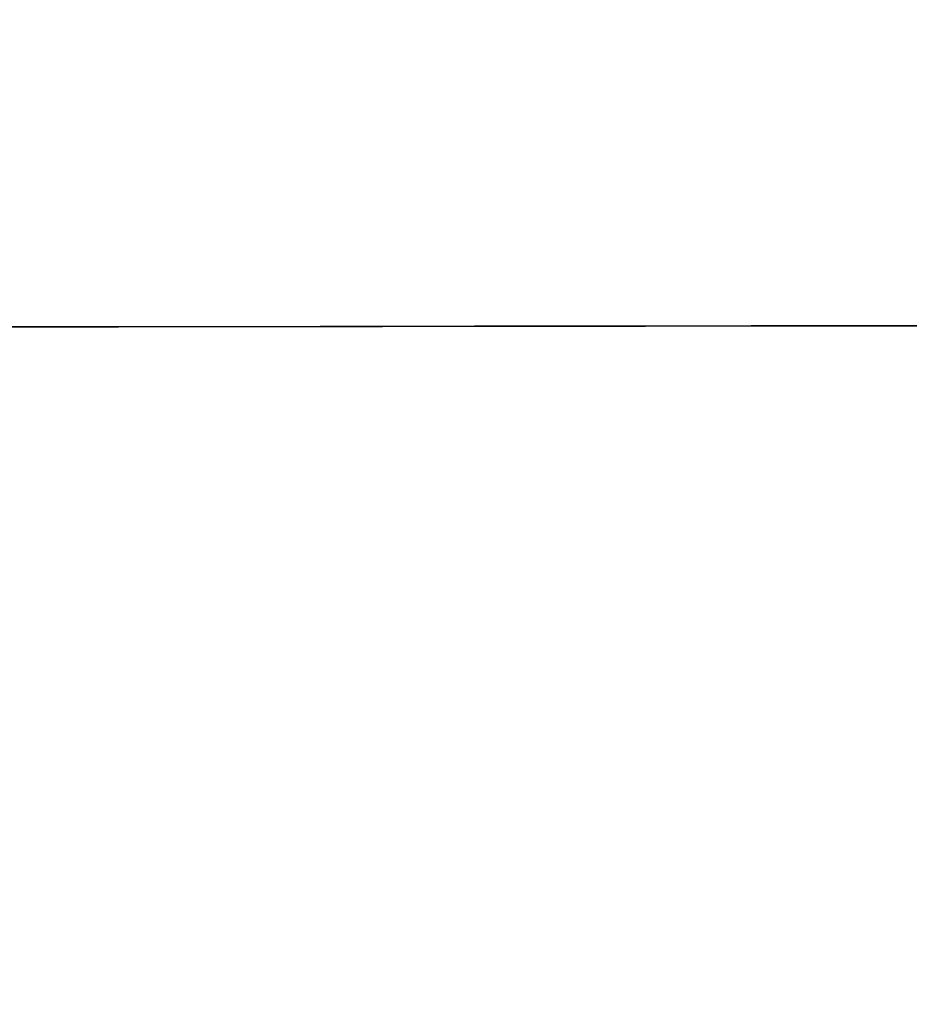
# Model space of a CAD drawing. Header units: millimetres. Extents: x -2852 to 102, y -106 to 97.
# Tile 186 of 256: x -1335 to -1321, y -12 to 3. Entities that reach past the tile are written whole.
import ezdxf

# ---------------------------------------------------------------- set-up
doc = ezdxf.new("R2010")
doc.units = ezdxf.units.MM
doc.header["$MEASUREMENT"] = 0
doc.layers.add('Predefinito', color=5, linetype='Continuous')

msp = doc.modelspace()

# ---------------------------------------------------------------- linework, layer by layer
at = {"layer": 'Predefinito', "extrusion": (-0.001367, 0.999999, 0)}
for points in [[(983.367, 1026.299), (1033.951, 933.904), (1051.093, 904.448), (1068.819, 875.343), (1088.349, 844.957), (1109.189, 814.542), (1120.088, 799.478), (1131.274, 784.626), (1142.741, 770.047), (1154.541, 755.736), (1166.545, 741.9), (1178.925, 728.401), (1191.433, 715.565), (1197.843, 709.301), (1204.361, 703.152), (1210.798, 697.297), (1217.344, 691.567), (1224.005, 685.97), (1230.784, 680.516), (1237.443, 675.397), (1244.219, 670.432), (1251.114, 665.636), (1258.13, 661.02), (1265.006, 656.757), (1271.998, 652.689), (1279.108, 648.829), (1286.336, 645.193), (1293.43, 641.909), (1300.63, 638.866), (1304.269, 637.439), (1307.932, 636.079), (1311.621, 634.787), (1315.334, 633.565), (1319.524, 632.282), (1323.741, 631.09), (1327.982, 629.991), (1332.246, 628.985), (1336.28, 628.121), (1340.331, 627.339), (1344.397, 626.637), (1348.476, 626.015), (1352.54, 625.477), (1356.612, 625.017), (1360.693, 624.634), (1364.78, 624.328), (1368.873, 624.098), (1372.969, 623.942), (1377.067, 623.861), (1381.166, 623.853), (1389.34, 624.051), (1397.501, 624.529), (1405.643, 625.279), (1413.756, 626.292), (1421.825, 627.558), (1429.852, 629.072), (1437.83, 630.826), (1445.754, 632.811), (1453.584, 635.012), (1461.349, 637.429), (1469.045, 640.057), (1476.669, 642.89), (1484.127, 645.886), (1491.506, 649.073), (1498.801, 652.448), (1506.009, 656.005), (1512.971, 659.66), (1519.841, 663.485), (1526.614, 667.477), (1533.286, 671.637), (1539.437, 675.681), (1545.49, 679.871), (1551.44, 684.206), (1557.281, 688.686), (1564.678, 694.709), (1571.871, 700.974), (1575.681, 704.469), (1579.427, 708.031), (1583.109, 711.66), (1586.726, 715.354), (1593.639, 722.79), (1600.298, 730.452), (1606.653, 738.254), (1612.769, 746.245), (1618.65, 754.398), (1624.315, 762.705), (1629.811, 771.198), (1635.117, 779.808), (1640.353, 788.694), (1645.432, 797.672), (1655.203, 815.841), (1710.52, 926.067), (1722.234, 947.605), (1734.908, 969.545), (1758.397, 1007.397), (1761.524, 1012.752), (1762.955, 1015.323), (1764.339, 1017.918), (1765.581, 1020.37), (1766.76, 1022.852), (1767.749, 1025.096), (1768.215, 1026.23), (1768.66, 1027.372)], [(983.367, 1026.299), (1033.951, 933.904), (1051.093, 904.448), (1068.819, 875.343), (1088.349, 844.957), (1109.189, 814.542), (1120.088, 799.478), (1131.274, 784.626), (1142.741, 770.047), (1154.541, 755.736), (1166.545, 741.9), (1178.925, 728.401), (1191.433, 715.565), (1197.843, 709.301), (1204.361, 703.152), (1210.798, 697.297), (1217.344, 691.567), (1224.005, 685.97), (1230.784, 680.516), (1237.443, 675.397), (1244.219, 670.432), (1251.114, 665.636), (1258.13, 661.02), (1265.006, 656.757), (1271.998, 652.689), (1279.108, 648.829), (1286.336, 645.193), (1293.43, 641.909), (1300.63, 638.866), (1304.269, 637.439), (1307.932, 636.079), (1311.621, 634.787), (1315.334, 633.565), (1319.524, 632.282), (1323.741, 631.09), (1327.982, 629.991), (1332.246, 628.985), (1336.28, 628.121), (1340.331, 627.339), (1344.397, 626.637), (1348.476, 626.015), (1352.54, 625.477), (1356.612, 625.017), (1360.693, 624.634), (1364.78, 624.328), (1368.873, 624.098), (1372.969, 623.942), (1377.067, 623.861), (1381.166, 623.853), (1389.34, 624.051), (1397.501, 624.529), (1405.643, 625.279), (1413.756, 626.292), (1421.825, 627.558), (1429.852, 629.072), (1437.83, 630.826), (1445.754, 632.811), (1453.584, 635.012), (1461.349, 637.429), (1469.045, 640.057), (1476.669, 642.89), (1484.127, 645.886), (1491.506, 649.073), (1498.801, 652.448), (1506.009, 656.005), (1512.971, 659.66), (1519.841, 663.485), (1526.614, 667.477), (1533.286, 671.637), (1539.437, 675.681), (1545.49, 679.871), (1551.44, 684.206), (1557.281, 688.686), (1564.678, 694.709), (1571.871, 700.974), (1575.681, 704.469), (1579.427, 708.031), (1583.109, 711.66), (1586.726, 715.354), (1593.639, 722.79), (1600.298, 730.452), (1606.653, 738.254), (1612.769, 746.245), (1618.65, 754.398), (1624.315, 762.705), (1629.811, 771.198), (1635.117, 779.808), (1640.353, 788.694), (1645.432, 797.672), (1655.203, 815.841), (1710.52, 926.067), (1722.234, 947.605), (1734.908, 969.545), (1758.397, 1007.397), (1761.524, 1012.752), (1762.955, 1015.323), (1764.339, 1017.918), (1765.581, 1020.37), (1766.76, 1022.852), (1767.749, 1025.096), (1768.215, 1026.23), (1768.66, 1027.372)], [(977.044, 1023.296), (1027.688, 930.777), (1044.889, 901.207), (1062.687, 871.968), (1082.309, 841.419), (1103.267, 810.81), (1114.235, 795.638), (1125.5, 780.669), (1137.055, 765.964), (1148.955, 751.517), (1161.072, 737.536), (1173.581, 723.881), (1186.234, 710.878), (1192.725, 704.526), (1199.33, 698.285), (1205.858, 692.338), (1212.502, 686.511), (1219.269, 680.815), (1226.162, 675.259), (1232.941, 670.037), (1239.845, 664.967), (1246.879, 660.062), (1254.046, 655.335), (1261.078, 650.963), (1268.239, 646.784), (1275.531, 642.812), (1282.954, 639.064), (1290.251, 635.672), (1297.669, 632.523), (1301.422, 631.044), (1305.203, 629.633), (1309.013, 628.291), (1312.852, 627.02), (1317.186, 625.684), (1321.548, 624.442), (1325.935, 623.297), (1330.343, 622.248), (1334.513, 621.348), (1338.7, 620.531), (1342.902, 619.798), (1347.115, 619.149), (1351.312, 618.586), (1355.516, 618.103), (1359.727, 617.701), (1363.944, 617.378), (1368.164, 617.134), (1372.387, 616.966), (1376.611, 616.876), (1380.834, 616.861), (1389.25, 617.052), (1397.648, 617.531), (1406.019, 618.289), (1414.355, 619.317), (1422.64, 620.606), (1430.877, 622.148), (1439.06, 623.935), (1447.182, 625.958), (1455.203, 628.202), (1463.155, 630.666), (1471.033, 633.345), (1478.834, 636.234), (1486.464, 639.288), (1494.011, 642.537), (1501.471, 645.977), (1508.841, 649.604), (1515.96, 653.33), (1522.985, 657.23), (1529.912, 661.303), (1536.736, 665.546), (1543.03, 669.674), (1549.225, 673.951), (1555.319, 678.379), (1561.304, 682.958), (1568.889, 689.117), (1576.266, 695.526), (1580.173, 699.1), (1584.015, 702.744), (1587.79, 706.456), (1591.499, 710.234), (1598.583, 717.834), (1605.402, 725.662), (1611.903, 733.624), (1618.152, 741.771), (1624.154, 750.073), (1629.926, 758.52), (1635.517, 767.144), (1640.906, 775.874), (1646.215, 784.869), (1651.356, 793.943), (1661.22, 812.264), (1716.516, 922.454), (1728.145, 943.855), (1740.711, 965.629), (1764.196, 1003.476), (1767.419, 1008.976), (1770.366, 1014.359), (1771.688, 1016.949), (1772.962, 1019.604), (1774.047, 1022.041), (1774.568, 1023.29), (1775.071, 1024.56)], [(977.044, 1023.296), (1027.688, 930.777), (1044.889, 901.207), (1062.687, 871.968), (1082.309, 841.419), (1103.267, 810.81), (1114.235, 795.638), (1125.5, 780.669), (1137.055, 765.964), (1148.955, 751.517), (1161.072, 737.536), (1173.581, 723.881), (1186.234, 710.878), (1192.725, 704.526), (1199.33, 698.285), (1205.858, 692.338), (1212.502, 686.511), (1219.269, 680.815), (1226.162, 675.259), (1232.941, 670.037), (1239.845, 664.967), (1246.879, 660.062), (1254.046, 655.335), (1261.078, 650.963), (1268.239, 646.784), (1275.531, 642.812), (1282.954, 639.064), (1290.251, 635.672), (1297.669, 632.523), (1301.422, 631.044), (1305.203, 629.633), (1309.013, 628.291), (1312.852, 627.02), (1317.186, 625.684), (1321.548, 624.442), (1325.935, 623.297), (1330.343, 622.248), (1334.513, 621.348), (1338.7, 620.531), (1342.902, 619.798), (1347.115, 619.149), (1351.312, 618.586), (1355.516, 618.103), (1359.727, 617.701), (1363.944, 617.378), (1368.164, 617.134), (1372.387, 616.966), (1376.611, 616.876), (1380.834, 616.861), (1389.25, 617.052), (1397.648, 617.531), (1406.019, 618.289), (1414.355, 619.317), (1422.64, 620.606), (1430.877, 622.148), (1439.06, 623.935), (1447.182, 625.958), (1455.203, 628.202), (1463.155, 630.666), (1471.033, 633.345), (1478.834, 636.234), (1486.464, 639.288), (1494.011, 642.537), (1501.471, 645.977), (1508.841, 649.604), (1515.96, 653.33), (1522.985, 657.23), (1529.912, 661.303), (1536.736, 665.546), (1543.03, 669.674), (1549.225, 673.951), (1555.319, 678.379), (1561.304, 682.958), (1568.889, 689.117), (1576.266, 695.526), (1580.173, 699.1), (1584.015, 702.744), (1587.79, 706.456), (1591.499, 710.234), (1598.583, 717.834), (1605.402, 725.662), (1611.903, 733.624), (1618.152, 741.771), (1624.154, 750.073), (1629.926, 758.52), (1635.517, 767.144), (1640.906, 775.874), (1646.215, 784.869), (1651.356, 793.943), (1661.22, 812.264), (1716.516, 922.454), (1728.145, 943.855), (1740.711, 965.629), (1764.196, 1003.476), (1767.419, 1008.976), (1770.366, 1014.359), (1771.688, 1016.949), (1772.962, 1019.604), (1774.047, 1022.041), (1774.568, 1023.29), (1775.071, 1024.56)], [(1768.786, 1027.529), (1768.345, 1026.387), (1767.872, 1025.227), (1766.829, 1022.851), (1765.669, 1020.407), (1764.401, 1017.901), (1763.035, 1015.338), (1761.581, 1012.724), (1758.447, 1007.359), (1730.929, 962.685), (1718.578, 940.88), (1707.13, 919.481), (1657.165, 819.479), (1647.371, 801.056), (1637.226, 783.218), (1631.965, 774.526), (1626.549, 765.991), (1620.956, 757.614), (1615.163, 749.4), (1609.147, 741.351), (1602.886, 733.471), (1596.358, 725.762), (1589.541, 718.229), (1582.411, 710.874), (1578.722, 707.264), (1574.947, 703.7), (1571.083, 700.182), (1567.126, 696.711), (1563.075, 693.287), (1558.926, 689.91), (1553.036, 685.329), (1546.963, 680.846), (1540.714, 676.472), (1534.296, 672.212), (1527.718, 668.076), (1520.987, 664.072), (1514.11, 660.207), (1507.096, 656.491), (1499.951, 652.931), (1492.685, 649.535), (1485.303, 646.311), (1477.814, 643.268), (1470.226, 640.414), (1462.546, 637.756), (1454.782, 635.304), (1446.942, 633.065), (1439.032, 631.047), (1431.062, 629.258), (1423.038, 627.707), (1414.968, 626.402), (1406.86, 625.351), (1398.721, 624.561), (1390.559, 624.042), (1382.383, 623.802), (1378.291, 623.788), (1374.198, 623.847), (1370.106, 623.98), (1366.014, 624.188), (1361.924, 624.471), (1357.837, 624.831), (1353.754, 625.268), (1349.676, 625.785), (1345.604, 626.381), (1341.538, 627.058), (1337.48, 627.816), (1333.431, 628.658), (1329.391, 629.583), (1325.362, 630.593), (1321.344, 631.69), (1317.339, 632.873), (1313.665, 634.039), (1310.002, 635.278), (1306.35, 636.59), (1302.711, 637.973), (1299.083, 639.427), (1295.468, 640.95), (1288.273, 644.199), (1281.128, 647.713), (1274.033, 651.484), (1266.99, 655.503), (1259.999, 659.761), (1253.062, 664.252), (1246.179, 668.966), (1239.352, 673.895), (1232.581, 679.031), (1225.868, 684.365), (1219.214, 689.89), (1212.619, 695.597), (1206.084, 701.478), (1199.611, 707.524), (1193.201, 713.727), (1180.572, 726.573), (1168.206, 739.949), (1156.11, 753.788), (1144.293, 768.025), (1132.762, 782.594), (1121.526, 797.427), (1110.593, 812.46), (1089.667, 842.859), (1070.048, 873.26), (1051.801, 903.136), (1034.991, 931.956), (983.404, 1026.1)], [(1768.786, 1027.529), (1768.345, 1026.387), (1767.872, 1025.227), (1766.829, 1022.851), (1765.669, 1020.407), (1764.401, 1017.901), (1763.035, 1015.338), (1761.581, 1012.724), (1758.447, 1007.359), (1730.929, 962.685), (1718.578, 940.88), (1707.13, 919.481), (1657.165, 819.479), (1647.371, 801.056), (1637.226, 783.218), (1631.965, 774.526), (1626.549, 765.991), (1620.956, 757.614), (1615.163, 749.4), (1609.147, 741.351), (1602.886, 733.471), (1596.358, 725.762), (1589.541, 718.229), (1582.411, 710.874), (1578.722, 707.264), (1574.947, 703.7), (1571.083, 700.182), (1567.126, 696.711), (1563.075, 693.287), (1558.926, 689.91), (1553.036, 685.329), (1546.963, 680.846), (1540.714, 676.472), (1534.296, 672.212), (1527.718, 668.076), (1520.987, 664.072), (1514.11, 660.207), (1507.096, 656.491), (1499.951, 652.931), (1492.685, 649.535), (1485.303, 646.311), (1477.814, 643.268), (1470.226, 640.414), (1462.546, 637.756), (1454.782, 635.304), (1446.942, 633.065), (1439.032, 631.047), (1431.062, 629.258), (1423.038, 627.707), (1414.968, 626.402), (1406.86, 625.351), (1398.721, 624.561), (1390.559, 624.042), (1382.383, 623.802), (1378.291, 623.788), (1374.198, 623.847), (1370.106, 623.98), (1366.014, 624.188), (1361.924, 624.471), (1357.837, 624.831), (1353.754, 625.268), (1349.676, 625.785), (1345.604, 626.381), (1341.538, 627.058), (1337.48, 627.816), (1333.431, 628.658), (1329.391, 629.583), (1325.362, 630.593), (1321.344, 631.69), (1317.339, 632.873), (1313.665, 634.039), (1310.002, 635.278), (1306.35, 636.59), (1302.711, 637.973), (1299.083, 639.427), (1295.468, 640.95), (1288.273, 644.199), (1281.128, 647.713), (1274.033, 651.484), (1266.99, 655.503), (1259.999, 659.761), (1253.062, 664.252), (1246.179, 668.966), (1239.352, 673.895), (1232.581, 679.031), (1225.868, 684.365), (1219.214, 689.89), (1212.619, 695.597), (1206.084, 701.478), (1199.611, 707.524), (1193.201, 713.727), (1180.572, 726.573), (1168.206, 739.949), (1156.11, 753.788), (1144.293, 768.025), (1132.762, 782.594), (1121.526, 797.427), (1110.593, 812.46), (1089.667, 842.859), (1070.048, 873.26), (1051.801, 903.136), (1034.991, 931.956), (983.404, 1026.1)], [(989.691, 1029.301), (1040.214, 937.031), (1057.297, 907.69), (1074.952, 878.718), (1094.389, 848.496), (1115.111, 818.274), (1125.94, 803.318), (1137.048, 788.583), (1148.428, 774.129), (1160.127, 759.954), (1172.018, 746.264), (1184.269, 732.922), (1196.632, 720.252), (1202.961, 714.077), (1209.392, 708.019), (1215.738, 702.257), (1222.186, 696.622), (1228.741, 691.124), (1235.405, 685.773), (1241.945, 680.757), (1248.592, 675.898), (1255.348, 671.21), (1262.214, 666.705), (1268.933, 662.552), (1275.757, 658.594), (1282.686, 654.846), (1289.718, 651.322), (1296.609, 648.146), (1303.592, 645.208), (1307.116, 643.834), (1310.662, 642.525), (1314.229, 641.283), (1317.816, 640.11), (1321.862, 638.88), (1325.934, 637.738), (1330.029, 636.685), (1334.148, 635.721), (1338.046, 634.895), (1341.961, 634.146), (1345.892, 633.475), (1349.837, 632.882), (1353.768, 632.369), (1357.709, 631.931), (1361.659, 631.567), (1365.616, 631.278), (1369.581, 631.062), (1373.55, 630.918), (1377.523, 630.846), (1381.498, 630.845), (1389.429, 631.051), (1397.355, 631.528), (1405.267, 632.269), (1413.157, 633.266), (1421.01, 634.511), (1428.826, 635.997), (1436.601, 637.717), (1444.327, 639.664), (1451.964, 641.822), (1459.543, 644.192), (1467.057, 646.769), (1474.503, 649.547), (1481.79, 652.485), (1489.001, 655.61), (1496.131, 658.918), (1503.177, 662.407), (1509.982, 665.99), (1516.697, 669.739), (1523.317, 673.652), (1529.836, 677.728), (1535.844, 681.689), (1541.754, 685.791), (1547.561, 690.033), (1553.257, 694.414), (1560.467, 700.301), (1567.476, 706.423), (1571.188, 709.837), (1574.839, 713.318), (1578.427, 716.865), (1581.953, 720.475), (1588.695, 727.746), (1595.195, 735.243), (1601.403, 742.884), (1607.385, 750.719), (1613.146, 758.723), (1618.704, 766.89), (1624.104, 775.252), (1629.327, 783.742), (1634.49, 792.519), (1639.508, 801.401), (1649.186, 819.418), (1704.525, 929.679), (1716.324, 951.356), (1729.106, 973.46), (1752.598, 1011.318), (1755.63, 1016.527), (1757, 1019.002), (1758.311, 1021.478), (1759.473, 1023.791), (1760.559, 1026.099), (1761.45, 1028.15), (1761.862, 1029.17), (1762.25, 1030.183)], [(989.691, 1029.301), (1040.214, 937.031), (1057.297, 907.69), (1074.952, 878.718), (1094.389, 848.496), (1115.111, 818.274), (1125.94, 803.318), (1137.048, 788.583), (1148.428, 774.129), (1160.127, 759.954), (1172.018, 746.264), (1184.269, 732.922), (1196.632, 720.252), (1202.961, 714.077), (1209.392, 708.019), (1215.738, 702.257), (1222.186, 696.622), (1228.741, 691.124), (1235.405, 685.773), (1241.945, 680.757), (1248.592, 675.898), (1255.348, 671.21), (1262.214, 666.705), (1268.933, 662.552), (1275.757, 658.594), (1282.686, 654.846), (1289.718, 651.322), (1296.609, 648.146), (1303.592, 645.208), (1307.116, 643.834), (1310.662, 642.525), (1314.229, 641.283), (1317.816, 640.11), (1321.862, 638.88), (1325.934, 637.738), (1330.029, 636.685), (1334.148, 635.721), (1338.046, 634.895), (1341.961, 634.146), (1345.892, 633.475), (1349.837, 632.882), (1353.768, 632.369), (1357.709, 631.931), (1361.659, 631.567), (1365.616, 631.278), (1369.581, 631.062), (1373.55, 630.918), (1377.523, 630.846), (1381.498, 630.845), (1389.429, 631.051), (1397.355, 631.528), (1405.267, 632.269), (1413.157, 633.266), (1421.01, 634.511), (1428.826, 635.997), (1436.601, 637.717), (1444.327, 639.664), (1451.964, 641.822), (1459.543, 644.192), (1467.057, 646.769), (1474.503, 649.547), (1481.79, 652.485), (1489.001, 655.61), (1496.131, 658.918), (1503.177, 662.407), (1509.982, 665.99), (1516.697, 669.739), (1523.317, 673.652), (1529.836, 677.728), (1535.844, 681.689), (1541.754, 685.791), (1547.561, 690.033), (1553.257, 694.414), (1560.467, 700.301), (1567.476, 706.423), (1571.188, 709.837), (1574.839, 713.318), (1578.427, 716.865), (1581.953, 720.475), (1588.695, 727.746), (1595.195, 735.243), (1601.403, 742.884), (1607.385, 750.719), (1613.146, 758.723), (1618.704, 766.89), (1624.104, 775.252), (1629.327, 783.742), (1634.49, 792.519), (1639.508, 801.401), (1649.186, 819.418), (1704.525, 929.679), (1716.324, 951.356), (1729.106, 973.46), (1752.598, 1011.318), (1755.63, 1016.527), (1757, 1019.002), (1758.311, 1021.478), (1759.473, 1023.791), (1760.559, 1026.099), (1761.45, 1028.15), (1761.862, 1029.17), (1762.25, 1030.183)], [(983.367, 1026.299), (1033.951, 933.904), (1051.093, 904.448), (1068.819, 875.343), (1088.349, 844.957), (1109.189, 814.542), (1120.088, 799.478), (1131.274, 784.626), (1142.741, 770.047), (1154.541, 755.736), (1166.545, 741.9), (1178.925, 728.401), (1191.433, 715.565), (1197.843, 709.301), (1204.361, 703.152), (1210.798, 697.297), (1217.344, 691.567), (1224.005, 685.97), (1230.784, 680.516), (1237.443, 675.397), (1244.219, 670.432), (1251.114, 665.636), (1258.13, 661.02), (1265.006, 656.757), (1271.998, 652.689), (1279.108, 648.829), (1286.336, 645.193), (1293.43, 641.909), (1300.63, 638.866), (1304.269, 637.439), (1307.932, 636.079), (1311.621, 634.787), (1315.334, 633.565), (1319.524, 632.282), (1323.741, 631.09), (1327.982, 629.991), (1332.246, 628.985), (1336.28, 628.121), (1340.331, 627.339), (1344.397, 626.637), (1348.476, 626.015), (1352.54, 625.477), (1356.612, 625.017), (1360.693, 624.634), (1364.78, 624.328), (1368.873, 624.098), (1372.969, 623.942), (1377.067, 623.861), (1381.166, 623.853), (1389.34, 624.051), (1397.501, 624.529), (1405.643, 625.279), (1413.756, 626.292), (1421.825, 627.558), (1429.852, 629.072), (1437.83, 630.826), (1445.754, 632.811), (1453.584, 635.012), (1461.349, 637.429), (1469.045, 640.057), (1476.669, 642.89), (1484.127, 645.886), (1491.506, 649.073), (1498.801, 652.448), (1506.009, 656.005), (1512.971, 659.66), (1519.841, 663.485), (1526.614, 667.477), (1533.286, 671.637), (1539.437, 675.681), (1545.49, 679.871), (1551.44, 684.206), (1557.281, 688.686), (1564.678, 694.709), (1571.871, 700.974), (1575.681, 704.469), (1579.427, 708.031), (1583.109, 711.66), (1586.726, 715.354), (1593.639, 722.79), (1600.298, 730.452), (1606.653, 738.254), (1612.769, 746.245), (1618.65, 754.398), (1624.315, 762.705), (1629.811, 771.198), (1635.117, 779.808), (1640.353, 788.694), (1645.432, 797.672), (1655.203, 815.841), (1710.52, 926.067), (1722.234, 947.605), (1734.908, 969.545), (1758.397, 1007.397), (1761.524, 1012.752), (1762.955, 1015.323), (1764.339, 1017.918), (1765.581, 1020.37), (1766.76, 1022.852), (1767.749, 1025.096), (1768.215, 1026.23), (1768.66, 1027.372)], [(983.367, 1026.299), (1033.951, 933.904), (1051.093, 904.448), (1068.819, 875.343), (1088.349, 844.957), (1109.189, 814.542), (1120.088, 799.478), (1131.274, 784.626), (1142.741, 770.047), (1154.541, 755.736), (1166.545, 741.9), (1178.925, 728.401), (1191.433, 715.565), (1197.843, 709.301), (1204.361, 703.152), (1210.798, 697.297), (1217.344, 691.567), (1224.005, 685.97), (1230.784, 680.516), (1237.443, 675.397), (1244.219, 670.432), (1251.114, 665.636), (1258.13, 661.02), (1265.006, 656.757), (1271.998, 652.689), (1279.108, 648.829), (1286.336, 645.193), (1293.43, 641.909), (1300.63, 638.866), (1304.269, 637.439), (1307.932, 636.079), (1311.621, 634.787), (1315.334, 633.565), (1319.524, 632.282), (1323.741, 631.09), (1327.982, 629.991), (1332.246, 628.985), (1336.28, 628.121), (1340.331, 627.339), (1344.397, 626.637), (1348.476, 626.015), (1352.54, 625.477), (1356.612, 625.017), (1360.693, 624.634), (1364.78, 624.328), (1368.873, 624.098), (1372.969, 623.942), (1377.067, 623.861), (1381.166, 623.853), (1389.34, 624.051), (1397.501, 624.529), (1405.643, 625.279), (1413.756, 626.292), (1421.825, 627.558), (1429.852, 629.072), (1437.83, 630.826), (1445.754, 632.811), (1453.584, 635.012), (1461.349, 637.429), (1469.045, 640.057), (1476.669, 642.89), (1484.127, 645.886), (1491.506, 649.073), (1498.801, 652.448), (1506.009, 656.005), (1512.971, 659.66), (1519.841, 663.485), (1526.614, 667.477), (1533.286, 671.637), (1539.437, 675.681), (1545.49, 679.871), (1551.44, 684.206), (1557.281, 688.686), (1564.678, 694.709), (1571.871, 700.974), (1575.681, 704.469), (1579.427, 708.031), (1583.109, 711.66), (1586.726, 715.354), (1593.639, 722.79), (1600.298, 730.452), (1606.653, 738.254), (1612.769, 746.245), (1618.65, 754.398), (1624.315, 762.705), (1629.811, 771.198), (1635.117, 779.808), (1640.353, 788.694), (1645.432, 797.672), (1655.203, 815.841), (1710.52, 926.067), (1722.234, 947.605), (1734.908, 969.545), (1758.397, 1007.397), (1761.524, 1012.752), (1762.955, 1015.323), (1764.339, 1017.918), (1765.581, 1020.37), (1766.76, 1022.852), (1767.749, 1025.096), (1768.215, 1026.23), (1768.66, 1027.372)]]:
    msp.add_lwpolyline(points, dxfattribs=at)
at = {"layer": 'Predefinito', "extrusion": (0.949673, 0.001298, 0.31324)}
msp.add_lwpolyline([(-2.777, 1006.978), (-2.622, 1006.98), (-2.465, 1006.985), (-2.307, 1006.994), (-2.148, 1007.006), (-1.988, 1007.023), (-1.827, 1007.043), (-1.665, 1007.067), (-1.503, 1007.095), (-1.34, 1007.127), (-1.177, 1007.163), (-1.014, 1007.204), (-0.851, 1007.248), (-0.688, 1007.297), (-0.525, 1007.35), (-0.362, 1007.408), (-0.2, 1007.47), (-0.039, 1007.536), (0.121, 1007.606), (0.28, 1007.681), (0.438, 1007.76), (0.595, 1007.844), (0.749, 1007.931), (0.902, 1008.023), (1.054, 1008.119), (1.203, 1008.219), (1.349, 1008.323), (1.494, 1008.432), (1.635, 1008.544), (1.774, 1008.659), (1.91, 1008.779), (2.043, 1008.902), (2.173, 1009.028), (2.299, 1009.158), (2.422, 1009.291), (2.542, 1009.427), (2.658, 1009.566), (2.77, 1009.708), (2.878, 1009.852), (2.982, 1009.999), (3.082, 1010.148), (3.178, 1010.299), (3.27, 1010.452), (3.358, 1010.607), (3.441, 1010.763), (3.52, 1010.921), (3.595, 1011.08), (3.665, 1011.24), (3.732, 1011.401), (3.793, 1011.563), (3.851, 1011.726), (3.904, 1011.889), (3.953, 1012.052), (3.997, 1012.215), (4.038, 1012.379), (4.074, 1012.542), (4.106, 1012.704), (4.134, 1012.867), (4.158, 1013.028), (4.178, 1013.189), (4.195, 1013.349), (4.207, 1013.508), (4.216, 1013.666), (4.221, 1013.823), (4.223, 1013.978), (4.221, 1014.133), (4.216, 1014.29), (4.207, 1014.448), (4.195, 1014.607), (4.178, 1014.767), (4.158, 1014.928), (4.134, 1015.09), (4.106, 1015.252), (4.074, 1015.415), (4.038, 1015.578), (3.997, 1015.741), (3.953, 1015.904), (3.904, 1016.067), (3.851, 1016.23), (3.793, 1016.393), (3.732, 1016.555), (3.665, 1016.716), (3.595, 1016.876), (3.52, 1017.035), (3.441, 1017.193), (3.358, 1017.35), (3.27, 1017.504), (3.178, 1017.657), (3.082, 1017.809), (2.982, 1017.958), (2.878, 1018.104), (2.77, 1018.249), (2.658, 1018.39), (2.542, 1018.529), (2.422, 1018.665), (2.299, 1018.798), (2.173, 1018.928), (2.043, 1019.054), (1.91, 1019.177), (1.774, 1019.297), (1.635, 1019.413), (1.494, 1019.525), (1.349, 1019.633), (1.203, 1019.737), (1.054, 1019.837), (0.902, 1019.933), (0.749, 1020.025), (0.595, 1020.113), (0.438, 1020.196), (0.28, 1020.275), (0.121, 1020.35), (-0.039, 1020.421), (-0.2, 1020.487), (-0.362, 1020.548), (-0.525, 1020.606), (-0.688, 1020.659), (-0.851, 1020.708), (-1.014, 1020.753), (-1.177, 1020.793), (-1.34, 1020.829), (-1.503, 1020.861), (-1.665, 1020.889), (-1.827, 1020.913), (-1.988, 1020.934), (-2.148, 1020.95), (-2.307, 1020.962), (-2.465, 1020.971), (-2.622, 1020.976), (-2.777, 1020.978), (-2.932, 1020.976), (-3.089, 1020.971), (-3.247, 1020.962), (-3.406, 1020.95), (-3.566, 1020.934), (-3.727, 1020.913), (-3.888, 1020.889), (-4.051, 1020.861), (-4.213, 1020.829), (-4.376, 1020.793), (-4.54, 1020.753), (-4.703, 1020.708), (-4.866, 1020.659), (-5.029, 1020.606), (-5.192, 1020.548), (-5.354, 1020.487), (-5.515, 1020.421), (-5.675, 1020.35), (-5.834, 1020.275), (-5.992, 1020.196), (-6.148, 1020.113), (-6.303, 1020.025), (-6.456, 1019.933), (-6.607, 1019.837), (-6.756, 1019.737), (-6.903, 1019.633), (-7.047, 1019.525), (-7.189, 1019.413), (-7.328, 1019.297), (-7.464, 1019.177), (-7.597, 1019.054), (-7.727, 1018.928), (-7.853, 1018.798), (-7.976, 1018.665), (-8.096, 1018.529), (-8.211, 1018.39), (-8.323, 1018.249), (-8.432, 1018.104), (-8.536, 1017.958), (-8.636, 1017.809), (-8.732, 1017.657), (-8.824, 1017.504), (-8.911, 1017.35), (-8.995, 1017.193), (-9.074, 1017.035), (-9.149, 1016.876), (-9.219, 1016.716), (-9.285, 1016.555), (-9.347, 1016.393), (-9.405, 1016.23), (-9.458, 1016.067), (-9.507, 1015.904), (-9.551, 1015.741), (-9.592, 1015.578), (-9.628, 1015.415), (-9.66, 1015.252), (-9.688, 1015.09), (-9.712, 1014.928), (-9.732, 1014.767), (-9.749, 1014.607), (-9.761, 1014.448), (-9.77, 1014.29), (-9.775, 1014.133), (-9.777, 1013.978), (-9.775, 1013.823), (-9.77, 1013.666), (-9.761, 1013.508), (-9.749, 1013.349), (-9.732, 1013.189), (-9.712, 1013.028), (-9.688, 1012.867), (-9.66, 1012.704), (-9.628, 1012.542), (-9.592, 1012.379), (-9.551, 1012.215), (-9.507, 1012.052), (-9.458, 1011.889), (-9.405, 1011.726), (-9.347, 1011.563), (-9.285, 1011.401), (-9.219, 1011.24), (-9.149, 1011.08), (-9.074, 1010.921), (-8.995, 1010.763), (-8.911, 1010.607), (-8.824, 1010.452), (-8.732, 1010.299), (-8.636, 1010.148), (-8.536, 1009.999), (-8.432, 1009.852), (-8.323, 1009.708), (-8.211, 1009.566), (-8.096, 1009.427), (-7.976, 1009.291), (-7.853, 1009.158), (-7.727, 1009.028), (-7.597, 1008.902), (-7.464, 1008.779), (-7.328, 1008.659), (-7.189, 1008.544), (-7.047, 1008.432), (-6.903, 1008.323), (-6.756, 1008.219), (-6.607, 1008.119), (-6.456, 1008.023), (-6.303, 1007.931), (-6.148, 1007.844), (-5.992, 1007.76), (-5.834, 1007.681), (-5.675, 1007.606), (-5.515, 1007.536), (-5.354, 1007.47), (-5.192, 1007.408), (-5.029, 1007.35), (-4.866, 1007.297), (-4.703, 1007.248), (-4.54, 1007.204), (-4.376, 1007.163), (-4.213, 1007.127), (-4.051, 1007.095), (-3.888, 1007.067), (-3.727, 1007.043), (-3.566, 1007.023), (-3.406, 1007.006), (-3.247, 1006.994), (-3.089, 1006.985), (-2.932, 1006.98), (-2.777, 1006.978)], dxfattribs=at)
msp.add_lwpolyline([(-2.777, 1006.978), (-2.622, 1006.98), (-2.465, 1006.985), (-2.307, 1006.994), (-2.148, 1007.006), (-1.988, 1007.023), (-1.827, 1007.043), (-1.665, 1007.067), (-1.503, 1007.095), (-1.34, 1007.127), (-1.177, 1007.163), (-1.014, 1007.204), (-0.851, 1007.248), (-0.688, 1007.297), (-0.525, 1007.35), (-0.362, 1007.408), (-0.2, 1007.47), (-0.039, 1007.536), (0.121, 1007.606), (0.28, 1007.681), (0.438, 1007.76), (0.595, 1007.844), (0.749, 1007.931), (0.902, 1008.023), (1.054, 1008.119), (1.203, 1008.219), (1.349, 1008.323), (1.494, 1008.432), (1.635, 1008.544), (1.774, 1008.659), (1.91, 1008.779), (2.043, 1008.902), (2.173, 1009.028), (2.299, 1009.158), (2.422, 1009.291), (2.542, 1009.427), (2.658, 1009.566), (2.77, 1009.708), (2.878, 1009.852), (2.982, 1009.999), (3.082, 1010.148), (3.178, 1010.299), (3.27, 1010.452), (3.358, 1010.607), (3.441, 1010.763), (3.52, 1010.921), (3.595, 1011.08), (3.665, 1011.24), (3.732, 1011.401), (3.793, 1011.563), (3.851, 1011.726), (3.904, 1011.889), (3.953, 1012.052), (3.997, 1012.215), (4.038, 1012.379), (4.074, 1012.542), (4.106, 1012.704), (4.134, 1012.867), (4.158, 1013.028), (4.178, 1013.189), (4.195, 1013.349), (4.207, 1013.508), (4.216, 1013.666), (4.221, 1013.823), (4.223, 1013.978), (4.221, 1014.133), (4.216, 1014.29), (4.207, 1014.448), (4.195, 1014.607), (4.178, 1014.767), (4.158, 1014.928), (4.134, 1015.09), (4.106, 1015.252), (4.074, 1015.415), (4.038, 1015.578), (3.997, 1015.741), (3.953, 1015.904), (3.904, 1016.067), (3.851, 1016.23), (3.793, 1016.393), (3.732, 1016.555), (3.665, 1016.716), (3.595, 1016.876), (3.52, 1017.035), (3.441, 1017.193), (3.358, 1017.35), (3.27, 1017.504), (3.178, 1017.657), (3.082, 1017.809), (2.982, 1017.958), (2.878, 1018.104), (2.77, 1018.249), (2.658, 1018.39), (2.542, 1018.529), (2.422, 1018.665), (2.299, 1018.798), (2.173, 1018.928), (2.043, 1019.054), (1.91, 1019.177), (1.774, 1019.297), (1.635, 1019.413), (1.494, 1019.525), (1.349, 1019.633), (1.203, 1019.737), (1.054, 1019.837), (0.902, 1019.933), (0.749, 1020.025), (0.595, 1020.113), (0.438, 1020.196), (0.28, 1020.275), (0.121, 1020.35), (-0.039, 1020.421), (-0.2, 1020.487), (-0.362, 1020.548), (-0.525, 1020.606), (-0.688, 1020.659), (-0.851, 1020.708), (-1.014, 1020.753), (-1.177, 1020.793), (-1.34, 1020.829), (-1.503, 1020.861), (-1.665, 1020.889), (-1.827, 1020.913), (-1.988, 1020.934), (-2.148, 1020.95), (-2.307, 1020.962), (-2.465, 1020.971), (-2.622, 1020.976), (-2.777, 1020.978), (-2.932, 1020.976), (-3.089, 1020.971), (-3.247, 1020.962), (-3.406, 1020.95), (-3.566, 1020.934), (-3.727, 1020.913), (-3.888, 1020.889), (-4.051, 1020.861), (-4.213, 1020.829), (-4.376, 1020.793), (-4.54, 1020.753), (-4.703, 1020.708), (-4.866, 1020.659), (-5.029, 1020.606), (-5.192, 1020.548), (-5.354, 1020.487), (-5.515, 1020.421), (-5.675, 1020.35), (-5.834, 1020.275), (-5.992, 1020.196), (-6.148, 1020.113), (-6.303, 1020.025), (-6.456, 1019.933), (-6.607, 1019.837), (-6.756, 1019.737), (-6.903, 1019.633), (-7.047, 1019.525), (-7.189, 1019.413), (-7.328, 1019.297), (-7.464, 1019.177), (-7.597, 1019.054), (-7.727, 1018.928), (-7.853, 1018.798), (-7.976, 1018.665), (-8.096, 1018.529), (-8.211, 1018.39), (-8.323, 1018.249), (-8.432, 1018.104), (-8.536, 1017.958), (-8.636, 1017.809), (-8.732, 1017.657), (-8.824, 1017.504), (-8.911, 1017.35), (-8.995, 1017.193), (-9.074, 1017.035), (-9.149, 1016.876), (-9.219, 1016.716), (-9.285, 1016.555), (-9.347, 1016.393), (-9.405, 1016.23), (-9.458, 1016.067), (-9.507, 1015.904), (-9.551, 1015.741), (-9.592, 1015.578), (-9.628, 1015.415), (-9.66, 1015.252), (-9.688, 1015.09), (-9.712, 1014.928), (-9.732, 1014.767), (-9.749, 1014.607), (-9.761, 1014.448), (-9.77, 1014.29), (-9.775, 1014.133), (-9.777, 1013.978), (-9.775, 1013.823), (-9.77, 1013.666), (-9.761, 1013.508), (-9.749, 1013.349), (-9.732, 1013.189), (-9.712, 1013.028), (-9.688, 1012.867), (-9.66, 1012.704), (-9.628, 1012.542), (-9.592, 1012.379), (-9.551, 1012.215), (-9.507, 1012.052), (-9.458, 1011.889), (-9.405, 1011.726), (-9.347, 1011.563), (-9.285, 1011.401), (-9.219, 1011.24), (-9.149, 1011.08), (-9.074, 1010.921), (-8.995, 1010.763), (-8.911, 1010.607), (-8.824, 1010.452), (-8.732, 1010.299), (-8.636, 1010.148), (-8.536, 1009.999), (-8.432, 1009.852), (-8.323, 1009.708), (-8.211, 1009.566), (-8.096, 1009.427), (-7.976, 1009.291), (-7.853, 1009.158), (-7.727, 1009.028), (-7.597, 1008.902), (-7.464, 1008.779), (-7.328, 1008.659), (-7.189, 1008.544), (-7.047, 1008.432), (-6.903, 1008.323), (-6.756, 1008.219), (-6.607, 1008.119), (-6.456, 1008.023), (-6.303, 1007.931), (-6.148, 1007.844), (-5.992, 1007.76), (-5.834, 1007.681), (-5.675, 1007.606), (-5.515, 1007.536), (-5.354, 1007.47), (-5.192, 1007.408), (-5.029, 1007.35), (-4.866, 1007.297), (-4.703, 1007.248), (-4.54, 1007.204), (-4.376, 1007.163), (-4.213, 1007.127), (-4.051, 1007.095), (-3.888, 1007.067), (-3.727, 1007.043), (-3.566, 1007.023), (-3.406, 1007.006), (-3.247, 1006.994), (-3.089, 1006.985), (-2.932, 1006.98), (-2.777, 1006.978)], dxfattribs=at)
at = {"layer": 'Predefinito', "extrusion": (0.962357, 0.001316, 0.271785)}
msp.add_lwpolyline([(-2.777, 960.393), (-2.622, 960.395), (-2.465, 960.4), (-2.307, 960.409), (-2.148, 960.422), (-1.988, 960.438), (-1.827, 960.458), (-1.665, 960.482), (-1.503, 960.51), (-1.34, 960.542), (-1.177, 960.579), (-1.014, 960.619), (-0.851, 960.664), (-0.688, 960.713), (-0.525, 960.766), (-0.362, 960.823), (-0.2, 960.885), (-0.039, 960.951), (0.121, 961.022), (0.28, 961.096), (0.438, 961.175), (0.595, 961.259), (0.749, 961.347), (0.902, 961.438), (1.054, 961.534), (1.203, 961.635), (1.349, 961.739), (1.494, 961.847), (1.635, 961.959), (1.774, 962.075), (1.91, 962.194), (2.043, 962.317), (2.173, 962.444), (2.299, 962.573), (2.422, 962.706), (2.542, 962.842), (2.658, 962.981), (2.77, 963.123), (2.878, 963.267), (2.982, 963.414), (3.082, 963.563), (3.178, 963.714), (3.27, 963.867), (3.358, 964.022), (3.441, 964.178), (3.52, 964.336), (3.595, 964.495), (3.665, 964.656), (3.732, 964.817), (3.793, 964.979), (3.851, 965.141), (3.904, 965.304), (3.953, 965.467), (3.997, 965.631), (4.038, 965.794), (4.074, 965.957), (4.106, 966.12), (4.134, 966.282), (4.158, 966.444), (4.178, 966.604), (4.195, 966.764), (4.207, 966.923), (4.216, 967.081), (4.221, 967.238), (4.223, 967.393), (4.221, 967.549), (4.216, 967.705), (4.207, 967.863), (4.195, 968.022), (4.178, 968.182), (4.158, 968.343), (4.134, 968.505), (4.106, 968.667), (4.074, 968.83), (4.038, 968.993), (3.997, 969.156), (3.953, 969.32), (3.904, 969.483), (3.851, 969.646), (3.793, 969.808), (3.732, 969.97), (3.665, 970.131), (3.595, 970.291), (3.52, 970.451), (3.441, 970.609), (3.358, 970.765), (3.27, 970.92), (3.178, 971.073), (3.082, 971.224), (2.982, 971.373), (2.878, 971.52), (2.77, 971.664), (2.658, 971.806), (2.542, 971.944), (2.422, 972.08), (2.299, 972.213), (2.173, 972.343), (2.043, 972.47), (1.91, 972.593), (1.774, 972.712), (1.635, 972.828), (1.494, 972.94), (1.349, 973.048), (1.203, 973.152), (1.054, 973.252), (0.902, 973.348), (0.749, 973.44), (0.595, 973.528), (0.438, 973.611), (0.28, 973.691), (0.121, 973.765), (-0.039, 973.836), (-0.2, 973.902), (-0.362, 973.964), (-0.525, 974.021), (-0.688, 974.074), (-0.851, 974.123), (-1.014, 974.168), (-1.177, 974.208), (-1.34, 974.244), (-1.503, 974.277), (-1.665, 974.305), (-1.827, 974.329), (-1.988, 974.349), (-2.148, 974.365), (-2.307, 974.378), (-2.465, 974.386), (-2.622, 974.392), (-2.777, 974.393), (-2.932, 974.392), (-3.089, 974.386), (-3.247, 974.378), (-3.406, 974.365), (-3.566, 974.349), (-3.727, 974.329), (-3.888, 974.305), (-4.051, 974.277), (-4.213, 974.244), (-4.376, 974.208), (-4.54, 974.168), (-4.703, 974.123), (-4.866, 974.074), (-5.029, 974.021), (-5.192, 973.964), (-5.354, 973.902), (-5.515, 973.836), (-5.675, 973.765), (-5.834, 973.691), (-5.992, 973.611), (-6.148, 973.528), (-6.303, 973.44), (-6.456, 973.348), (-6.607, 973.252), (-6.756, 973.152), (-6.903, 973.048), (-7.047, 972.94), (-7.189, 972.828), (-7.328, 972.712), (-7.464, 972.593), (-7.597, 972.47), (-7.727, 972.343), (-7.853, 972.213), (-7.976, 972.08), (-8.096, 971.944), (-8.211, 971.806), (-8.323, 971.664), (-8.432, 971.52), (-8.536, 971.373), (-8.636, 971.224), (-8.732, 971.073), (-8.824, 970.92), (-8.911, 970.765), (-8.995, 970.609), (-9.074, 970.451), (-9.149, 970.291), (-9.219, 970.131), (-9.285, 969.97), (-9.347, 969.808), (-9.405, 969.646), (-9.458, 969.483), (-9.507, 969.32), (-9.551, 969.156), (-9.592, 968.993), (-9.628, 968.83), (-9.66, 968.667), (-9.688, 968.505), (-9.712, 968.343), (-9.732, 968.182), (-9.749, 968.022), (-9.761, 967.863), (-9.77, 967.705), (-9.775, 967.549), (-9.777, 967.393), (-9.775, 967.238), (-9.77, 967.081), (-9.761, 966.923), (-9.749, 966.764), (-9.732, 966.604), (-9.712, 966.444), (-9.688, 966.282), (-9.66, 966.12), (-9.628, 965.957), (-9.592, 965.794), (-9.551, 965.631), (-9.507, 965.467), (-9.458, 965.304), (-9.405, 965.141), (-9.347, 964.979), (-9.285, 964.817), (-9.219, 964.656), (-9.149, 964.495), (-9.074, 964.336), (-8.995, 964.178), (-8.911, 964.022), (-8.824, 963.867), (-8.732, 963.714), (-8.636, 963.563), (-8.536, 963.414), (-8.432, 963.267), (-8.323, 963.123), (-8.211, 962.981), (-8.096, 962.842), (-7.976, 962.706), (-7.853, 962.573), (-7.727, 962.444), (-7.597, 962.317), (-7.464, 962.194), (-7.328, 962.075), (-7.189, 961.959), (-7.047, 961.847), (-6.903, 961.739), (-6.756, 961.635), (-6.607, 961.534), (-6.456, 961.438), (-6.303, 961.347), (-6.148, 961.259), (-5.992, 961.175), (-5.834, 961.096), (-5.675, 961.022), (-5.515, 960.951), (-5.354, 960.885), (-5.192, 960.823), (-5.029, 960.766), (-4.866, 960.713), (-4.703, 960.664), (-4.54, 960.619), (-4.376, 960.579), (-4.213, 960.542), (-4.051, 960.51), (-3.888, 960.482), (-3.727, 960.458), (-3.566, 960.438), (-3.406, 960.422), (-3.247, 960.409), (-3.089, 960.4), (-2.932, 960.395), (-2.777, 960.393)], dxfattribs=at)
msp.add_lwpolyline([(-2.777, 960.393), (-2.622, 960.395), (-2.465, 960.4), (-2.307, 960.409), (-2.148, 960.422), (-1.988, 960.438), (-1.827, 960.458), (-1.665, 960.482), (-1.503, 960.51), (-1.34, 960.542), (-1.177, 960.579), (-1.014, 960.619), (-0.851, 960.664), (-0.688, 960.713), (-0.525, 960.766), (-0.362, 960.823), (-0.2, 960.885), (-0.039, 960.951), (0.121, 961.022), (0.28, 961.096), (0.438, 961.175), (0.595, 961.259), (0.749, 961.347), (0.902, 961.438), (1.054, 961.534), (1.203, 961.635), (1.349, 961.739), (1.494, 961.847), (1.635, 961.959), (1.774, 962.075), (1.91, 962.194), (2.043, 962.317), (2.173, 962.444), (2.299, 962.573), (2.422, 962.706), (2.542, 962.842), (2.658, 962.981), (2.77, 963.123), (2.878, 963.267), (2.982, 963.414), (3.082, 963.563), (3.178, 963.714), (3.27, 963.867), (3.358, 964.022), (3.441, 964.178), (3.52, 964.336), (3.595, 964.495), (3.665, 964.656), (3.732, 964.817), (3.793, 964.979), (3.851, 965.141), (3.904, 965.304), (3.953, 965.467), (3.997, 965.631), (4.038, 965.794), (4.074, 965.957), (4.106, 966.12), (4.134, 966.282), (4.158, 966.444), (4.178, 966.604), (4.195, 966.764), (4.207, 966.923), (4.216, 967.081), (4.221, 967.238), (4.223, 967.393), (4.221, 967.549), (4.216, 967.705), (4.207, 967.863), (4.195, 968.022), (4.178, 968.182), (4.158, 968.343), (4.134, 968.505), (4.106, 968.667), (4.074, 968.83), (4.038, 968.993), (3.997, 969.156), (3.953, 969.32), (3.904, 969.483), (3.851, 969.646), (3.793, 969.808), (3.732, 969.97), (3.665, 970.131), (3.595, 970.291), (3.52, 970.451), (3.441, 970.609), (3.358, 970.765), (3.27, 970.92), (3.178, 971.073), (3.082, 971.224), (2.982, 971.373), (2.878, 971.52), (2.77, 971.664), (2.658, 971.806), (2.542, 971.944), (2.422, 972.08), (2.299, 972.213), (2.173, 972.343), (2.043, 972.47), (1.91, 972.593), (1.774, 972.712), (1.635, 972.828), (1.494, 972.94), (1.349, 973.048), (1.203, 973.152), (1.054, 973.252), (0.902, 973.348), (0.749, 973.44), (0.595, 973.528), (0.438, 973.611), (0.28, 973.691), (0.121, 973.765), (-0.039, 973.836), (-0.2, 973.902), (-0.362, 973.964), (-0.525, 974.021), (-0.688, 974.074), (-0.851, 974.123), (-1.014, 974.168), (-1.177, 974.208), (-1.34, 974.244), (-1.503, 974.277), (-1.665, 974.305), (-1.827, 974.329), (-1.988, 974.349), (-2.148, 974.365), (-2.307, 974.378), (-2.465, 974.386), (-2.622, 974.392), (-2.777, 974.393), (-2.932, 974.392), (-3.089, 974.386), (-3.247, 974.378), (-3.406, 974.365), (-3.566, 974.349), (-3.727, 974.329), (-3.888, 974.305), (-4.051, 974.277), (-4.213, 974.244), (-4.376, 974.208), (-4.54, 974.168), (-4.703, 974.123), (-4.866, 974.074), (-5.029, 974.021), (-5.192, 973.964), (-5.354, 973.902), (-5.515, 973.836), (-5.675, 973.765), (-5.834, 973.691), (-5.992, 973.611), (-6.148, 973.528), (-6.303, 973.44), (-6.456, 973.348), (-6.607, 973.252), (-6.756, 973.152), (-6.903, 973.048), (-7.047, 972.94), (-7.189, 972.828), (-7.328, 972.712), (-7.464, 972.593), (-7.597, 972.47), (-7.727, 972.343), (-7.853, 972.213), (-7.976, 972.08), (-8.096, 971.944), (-8.211, 971.806), (-8.323, 971.664), (-8.432, 971.52), (-8.536, 971.373), (-8.636, 971.224), (-8.732, 971.073), (-8.824, 970.92), (-8.911, 970.765), (-8.995, 970.609), (-9.074, 970.451), (-9.149, 970.291), (-9.219, 970.131), (-9.285, 969.97), (-9.347, 969.808), (-9.405, 969.646), (-9.458, 969.483), (-9.507, 969.32), (-9.551, 969.156), (-9.592, 968.993), (-9.628, 968.83), (-9.66, 968.667), (-9.688, 968.505), (-9.712, 968.343), (-9.732, 968.182), (-9.749, 968.022), (-9.761, 967.863), (-9.77, 967.705), (-9.775, 967.549), (-9.777, 967.393), (-9.775, 967.238), (-9.77, 967.081), (-9.761, 966.923), (-9.749, 966.764), (-9.732, 966.604), (-9.712, 966.444), (-9.688, 966.282), (-9.66, 966.12), (-9.628, 965.957), (-9.592, 965.794), (-9.551, 965.631), (-9.507, 965.467), (-9.458, 965.304), (-9.405, 965.141), (-9.347, 964.979), (-9.285, 964.817), (-9.219, 964.656), (-9.149, 964.495), (-9.074, 964.336), (-8.995, 964.178), (-8.911, 964.022), (-8.824, 963.867), (-8.732, 963.714), (-8.636, 963.563), (-8.536, 963.414), (-8.432, 963.267), (-8.323, 963.123), (-8.211, 962.981), (-8.096, 962.842), (-7.976, 962.706), (-7.853, 962.573), (-7.727, 962.444), (-7.597, 962.317), (-7.464, 962.194), (-7.328, 962.075), (-7.189, 961.959), (-7.047, 961.847), (-6.903, 961.739), (-6.756, 961.635), (-6.607, 961.534), (-6.456, 961.438), (-6.303, 961.347), (-6.148, 961.259), (-5.992, 961.175), (-5.834, 961.096), (-5.675, 961.022), (-5.515, 960.951), (-5.354, 960.885), (-5.192, 960.823), (-5.029, 960.766), (-4.866, 960.713), (-4.703, 960.664), (-4.54, 960.619), (-4.376, 960.579), (-4.213, 960.542), (-4.051, 960.51), (-3.888, 960.482), (-3.727, 960.458), (-3.566, 960.438), (-3.406, 960.422), (-3.247, 960.409), (-3.089, 960.4), (-2.932, 960.395), (-2.777, 960.393)], dxfattribs=at)

doc.saveas('drawing.dxf')
